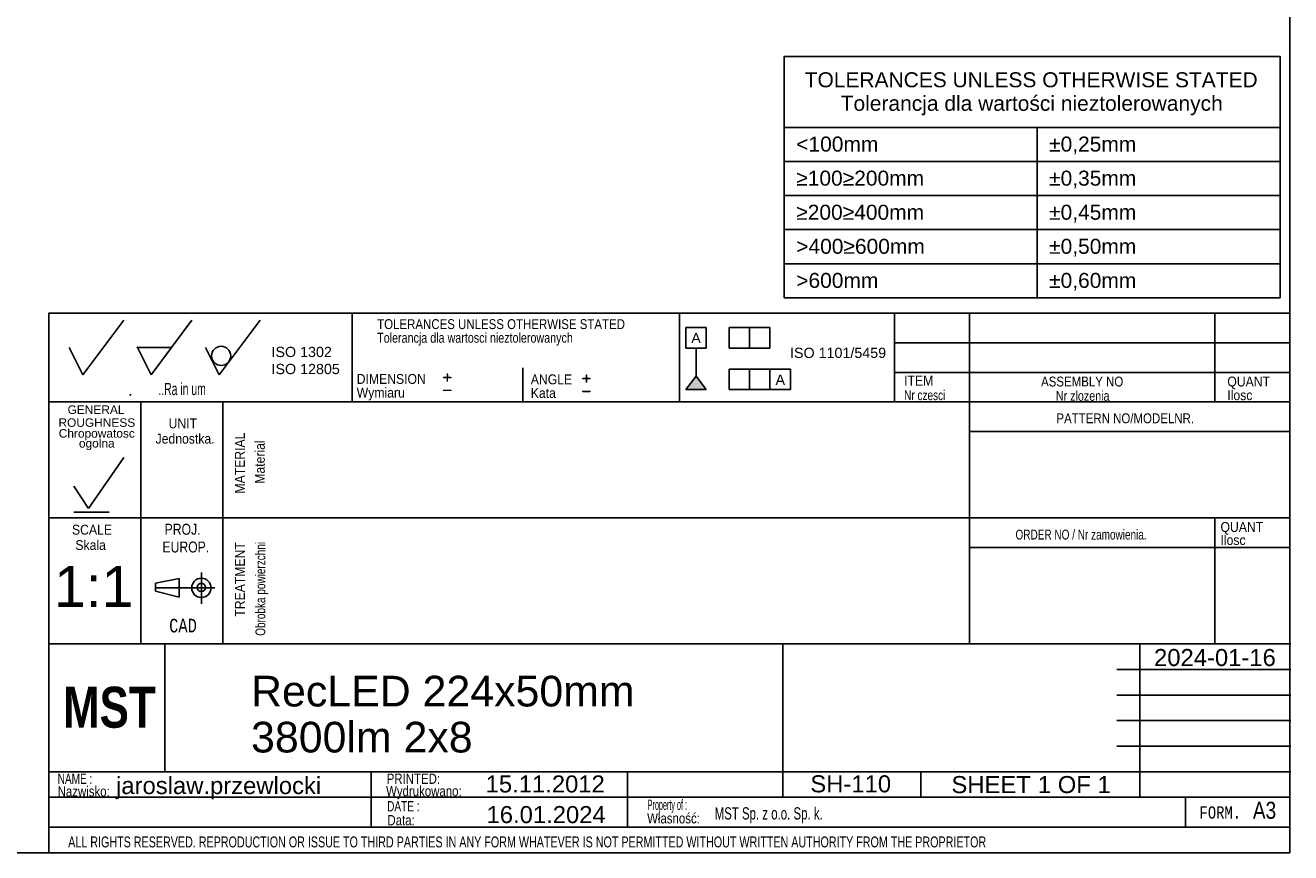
# Model space of a CAD drawing. Header units: millimetres. Extents: x 16 to 406, y 14 to 285.
# Tile 4 of 6: x 220 to 406, y 14 to 135. Entities that reach past the tile are written whole.
import ezdxf
from ezdxf.entities.mleader import LeaderData, LeaderLine
from ezdxf.enums import TextEntityAlignment as Align
from ezdxf.lldxf.tags import DXFTag
from ezdxf.math import Vec2, Vec3

# ---------------------------------------------------------------- set-up
doc = ezdxf.new("R2010")
doc.units = ezdxf.units.MM
for name, color, linetype in [('10', 7, 'Continuous'), ('Default', 7, 'Continuous'), ('FRAME', 7, 'Continuous')]:
    doc.layers.add(name, color=color, linetype=linetype)
doc.styles.add('SEACAD_Arial', font='arial.ttf')
doc.styles.add('SEACAD_Lucida_Console', font='lucon.TTF', dxfattribs={"width": 0.8})
tags = doc.linetypes.add('CENTER2', pattern=[28.575, 19.05, -3.175, 3.175, -3.175]).pattern_tags.tags
tags[10:11] = [DXFTag(74, 4), DXFTag(75, 0), DXFTag(340, '0'), DXFTag(46, 0.0), DXFTag(50, 0.0), DXFTag(44, 0.0), DXFTag(45, 0.0)]
tags[8:9] = [DXFTag(74, 4), DXFTag(75, 0), DXFTag(340, '0'), DXFTag(46, 0.0), DXFTag(50, 0.0), DXFTag(44, 0.0), DXFTag(45, 0.0)]
tags[6:7] = [DXFTag(74, 4), DXFTag(75, 0), DXFTag(340, '0'), DXFTag(46, 0.0), DXFTag(50, 0.0), DXFTag(44, 0.0), DXFTag(45, 0.0)]
tags[4:5] = [DXFTag(74, 4), DXFTag(75, 0), DXFTag(340, '0'), DXFTag(46, 0.0), DXFTag(50, 0.0), DXFTag(44, 0.0), DXFTag(45, 0.0)]

# ---------------------------------------------------------------- blocks, each defined once
blk = doc.blocks.new('SE')
at = {"layer": 'FRAME', "color": 7, "linetype": 'Continuous'}
for p, q in [((331.52, 119.98), (404.23, 119.98)), ((368.6, 119.98), (368.6, 114.98)), ((331.52, 114.98), (404.23, 114.98)), ((368.6, 114.98), (368.6, 109.98)), ((331.52, 109.98), (404.23, 109.98)), ((368.6, 109.98), (368.6, 104.98)), ((331.52, 104.98), (404.23, 104.98)), ((368.6, 104.98), (368.6, 99.98)), ((331.52, 99.98), (404.23, 99.98)), ((368.6, 99.98), (368.6, 94.98))]:
    blk.add_line(p, q, dxfattribs=at)
blk.add_lwpolyline([(331.52, 94.98), (331.52, 130.39), (404.23, 130.39), (404.23, 94.98), (331.52, 94.98)], dxfattribs=at)
at = {"layer": 'FRAME', "color": 7, "linetype": 'Continuous', "style": 'SEACAD_Arial'}
for s, p in [('TOLERANCES UNLESS OTHERWISE STATED', (334.52, 128.06)), ('Tolerancja dla wartości nieztolerowanych', (339.8, 124.61)), ('±0,25mm', (370.36, 118.63)), ('<100mm', (333.28, 118.63)), ('≥100≥200mm', (333.28, 113.63)), ('±0,35mm', (370.36, 113.63)), ('≥200≥400mm', (333.28, 108.63)), ('±0,45mm', (370.36, 108.63)), ('>400≥600mm', (333.28, 103.63)), ('±0,50mm', (370.36, 103.63)), ('>600mm', (333.28, 98.63)), ('±0,60mm', (370.36, 98.63))]:
    blk.add_text(s, height=2.2, dxfattribs=at).set_placement(p, align=Align.TOP_LEFT)
blk = doc.blocks.new('SEANNOT_GROUP22')
at = {"layer": 'Default', "color": 7, "linetype": 'Continuous', "style": 'SEACAD_Arial'}
for s, p in [('RecLED 224x50mm', (253.33, 39.53)), ('3800lm 2x8', (253.33, 32.78))]:
    blk.add_text(s, height=4.5, dxfattribs=at).set_placement(p, align=Align.TOP_LEFT)
blk = doc.blocks.new('SEANNOT_GROUP24')
at = {"layer": 'Default', "color": 7, "linetype": 'Continuous', "style": 'SEACAD_Arial'}
blk.add_text('jaroslaw.przewlocki', height=2.5, dxfattribs=at).set_placement((233.53, 24.68), align=Align.TOP_LEFT)
blk = doc.blocks.new('SEANNOT_GROUP25')
at = {"layer": 'Default', "color": 7, "linetype": 'Continuous', "style": 'SEACAD_Arial'}
blk.add_text('SH-110', height=2.5, dxfattribs=at).set_placement((335.35, 24.93), align=Align.TOP_LEFT)
blk = doc.blocks.new('SEANNOT_GROUP26')
at = {"layer": 'Default', "color": 7, "linetype": 'Continuous', "style": 'SEACAD_Arial'}
blk.add_text('16.01.2024', height=2.5, dxfattribs=at).set_placement((287.86, 20.42), align=Align.TOP_LEFT)
blk = doc.blocks.new('SEANNOT_GROUP27')
at = {"layer": 'Default', "color": 7, "linetype": 'Continuous', "style": 'SEACAD_Arial'}
blk.add_text('1:1', height=6, dxfattribs=at).set_placement((224.43, 55.64), align=Align.TOP_LEFT)
blk = doc.blocks.new('SEANNOT_GROUP28')
at = {"layer": 'Default', "color": 7, "linetype": 'Continuous', "style": 'SEACAD_Arial'}
blk.add_text('15.11.2012', height=2.5, dxfattribs=at).set_placement((287.73, 24.91), align=Align.TOP_LEFT)
blk = doc.blocks.new('SEANNOT_GROUP30')
at = {"layer": 'Default', "color": 7, "linetype": 'Continuous', "style": 'SEACAD_Arial'}
for s, p in [('SHEET ', (356.04, 24.82)), ('1', (368.7, 24.82)), (' OF ', (370.66, 24.82)), ('1', (377.45, 24.82))]:
    blk.add_text(s, height=2.5, dxfattribs=at).set_placement(p, align=Align.TOP_LEFT)
blk = doc.blocks.new('SEANNOT_GROUP31')
at = {"layer": 'Default', "color": 7, "linetype": 'Continuous', "style": 'SEACAD_Arial'}
blk.add_text('2024-01-16', height=2.5, dxfattribs=at).set_placement((385.75, 43.46), align=Align.TOP_LEFT)
blk = doc.blocks.new('_Dot')
at = {"color": 0, "linetype": 'ByBlock', "lineweight": -2}
blk.add_line((-0.5, 0), (-1, 0), dxfattribs=at)
at = {"color": 0, "linetype": 'ByBlock', "const_width": 0.5}
blk.add_lwpolyline([(-0.25, 0, 1), (0.25, 0, 1)], format="xyb", close=True, dxfattribs=at)

msp = doc.modelspace()

# ---------------------------------------------------------------- hatches: boundary and pattern name
at = {"layer": 'Default', "linetype": 'Continuous'}
msp.add_hatch(color=7, dxfattribs=at).paths.add_polyline_path([(318.589, 83.506), (317.089, 81.521), (320.089, 81.521)])

# ---------------------------------------------------------------- linework, layer by layer
at = {"layer": '10', "color": 7, "linetype": 'Continuous'}
for p, q in [((228.666, 83.702), (234.666, 91.702)), ((238.666, 83.702), (244.666, 91.702)), ((248.666, 83.702), (254.666, 91.702)), ((268.166, 92.702), (268.166, 79.702)), ((316.166, 92.702), (316.166, 79.702)), ((347.666, 92.702), (347.666, 79.702)), ((358.666, 92.702), (358.666, 44.202)), ((394.666, 92.702), (394.666, 79.702)), ((226.666, 87.702), (228.666, 83.702)), ((236.666, 87.702), (241.666, 87.702)), ((236.666, 87.702), (238.666, 83.702)), ((246.666, 87.702), (248.666, 83.702)), ((405.666, 88.369), (347.666, 88.369)), ((293.166, 84.702), (293.166, 79.702)), ((405.666, 84.036), (347.666, 84.036)), ((235.541, 80.629), (235.717, 80.835)), ((405.666, 79.702), (223.666, 79.702)), ((237.166, 79.702), (237.166, 44.202)), ((237.166, 79.702), (237.166, 45.702)), ((249.166, 79.702), (249.166, 44.202)), ((405.666, 75.369), (358.666, 75.369)), ((229.469, 64.067), (234.668, 71.572)), ((227.327, 67.349), (229.469, 64.067)), ((227.327, 63.528), (232.526, 63.528)), ((405.666, 62.702), (223.666, 62.702)), ((394.666, 62.702), (394.666, 44.202)), ((405.666, 58.369), (358.666, 58.369)), ((246.041, 54.678), (246.041, 50.07)), ((246.041, 54.678), (246.041, 50.07)), ((239.312, 53.117), (242.798, 53.809)), ((239.312, 51.925), (239.312, 53.117)), ((242.798, 53.809), (242.798, 51.041)), ((242.798, 51.041), (239.312, 51.925)), ((331.291, 44.202), (223.666, 44.202)), ((331.166, 44.202), (223.666, 44.202)), ((240.666, 25.452), (240.666, 44.202)), ((380.291, 44.202), (405.791, 44.202)), ((383.666, 21.702), (383.666, 44.202)), ((380.291, 40.452), (405.791, 40.452)), ((380.291, 36.702), (405.791, 36.702)), ((380.291, 32.952), (405.791, 32.952)), ((380.291, 29.202), (405.791, 29.202)), ((223.666, 25.452), (405.791, 25.452)), ((270.926, 25.414), (270.926, 17.289)), ((308.524, 25.452), (308.524, 17.327)), ((351.541, 25.452), (351.541, 21.702)), ((223.666, 21.702), (380.291, 21.702)), ((390.354, 21.702), (390.354, 17.327)), ((223.666, 17.327), (405.666, 17.327))]:
    msp.add_line(p, q, dxfattribs=at)
at = {"layer": '10', "color": 7, "linetype": 'CENTER2'}
msp.add_line((239.312, 52.425), (248.028, 52.425), dxfattribs=at)
at = {"layer": '10', "color": 7, "linetype": 'Continuous'}
for points in [[(405.666, 13.577), (405.666, 284.577), (15.666, 284.577), (15.666, 13.577), (405.666, 13.577)], [(405.666, 13.577), (405.666, 92.702), (223.666, 92.702), (223.666, 13.577), (405.666, 13.577)], [(331.291, 44.202), (331.291, 21.702), (405.666, 21.702), (405.666, 44.202), (331.291, 44.202)]]:
    msp.add_lwpolyline(points, dxfattribs=at)
for centre, radius in [((248.939, 86.457), 1.402), ((246.041, 52.425), 1.415), ((246.041, 52.484), 0.607)]:
    msp.add_circle(centre, radius, dxfattribs=at)
msp.add_point((236.666, 87.702), dxfattribs=at)
at = {"layer": 'Default', "color": 7, "linetype": 'Continuous'}
for p, q in [((317.089, 87.611), (317.089, 90.611)), ((317.089, 90.611), (320.089, 90.611)), ((320.089, 90.611), (320.089, 87.611)), ((323.424, 87.611), (323.424, 90.611)), ((323.424, 90.611), (329.424, 90.611)), ((326.424, 90.611), (326.424, 87.611)), ((329.424, 90.611), (329.424, 87.611)), ((320.089, 87.611), (317.089, 87.611)), ((318.589, 83.506), (318.589, 87.611)), ((329.424, 87.611), (323.424, 87.611)), ((323.424, 81.521), (323.424, 84.521)), ((323.424, 84.521), (332.424, 84.521)), ((326.424, 84.521), (326.424, 81.521)), ((329.424, 81.521), (329.424, 84.521)), ((332.424, 84.521), (332.424, 81.521)), ((317.089, 81.521), (318.589, 83.506)), ((318.589, 83.506), (320.089, 81.521)), ((320.089, 81.521), (317.089, 81.521)), ((332.424, 81.521), (323.424, 81.521))]:
    msp.add_line(p, q, dxfattribs=at)

# ---------------------------------------------------------------- block references
at = {"layer": 'Default'}
for name in ['SEANNOT_GROUP27', 'SEANNOT_GROUP31', 'SEANNOT_GROUP22', 'SEANNOT_GROUP24', 'SEANNOT_GROUP28', 'SEANNOT_GROUP25', 'SEANNOT_GROUP30', 'SEANNOT_GROUP26']:
    msp.add_blockref(name, (0, 0), dxfattribs=at)
at = {"layer": 'FRAME'}
msp.add_blockref('SE', (0, 0), dxfattribs=at)

# ---------------------------------------------------------------- texts
at = {"layer": '10', "attachment_point": 1}
for s, insert, char_height, width, style in [('{\\farial rounded mt|b0||i0||c0|p34;\\C7;\\H1.45000002;\\W0.83002;TOLERANCES UNLESS OTHERWISE STATED}', (271.823, 91.84), 1.45, 38.61414, 'SEACAD_Arial'), ('{\\farial rounded mt|b0||i0||c0|p34;\\C7;\\H1.45000002;\\W0.77704;Tolerancja dla wartosci nieztolerowanych}', (271.823, 89.84), 1.45, 36.02936, 'SEACAD_Arial'), ('{\\farial rounded mt|b0||i0||c0|p34;\\C7;\\H1.45000002;\\W0.883;DIMENSION}', (268.823, 83.801), 1.45, 10.15001, 'SEACAD_Arial'), ('{\\farial rounded mt|b0||i0||c0|p34;\\C7;\\H1.45000002;\\W0.883;ANGLE}', (294.351, 83.737), 1.45, 6.05218, 'SEACAD_Arial'), ('{\\farial rounded mt|b0||i0||c0|p34;\\C7;\\H1.45000002;\\W0.883;ITEM}', (349.106, 83.545), 1.45, 4.25544, 'SEACAD_Arial'), ('{\\farial rounded mt|b0||i0||c0|p34;\\C7;\\H1.8;\\W0.608;..Ra in um}', (239.73, 82.502), 1.8, 8.92175, 'SEACAD_Arial'), ('{\\farial rounded mt|b0||i0||c0|p34;\\C7;\\H1.45000002;\\W0.883;Wymiaru}', (268.823, 81.801), 1.45, 8.67569, 'SEACAD_Arial'), ('{\\farial rounded mt|b0||i0||c0|p34;\\C7;\\H1.45000002;\\W0.883;Kata}', (294.351, 81.737), 1.45, 5.07501, 'SEACAD_Arial'), ('{\\farial rounded mt|b0||i0||c0|p34;\\C7;\\H1.45000002;\\W0.83002;ASSEMBLY NO}', (369.185, 83.418), 1.45, 12.82936, 'SEACAD_Arial'), ('{\\farial rounded mt|b0||i0||c0|p34;\\C7;\\H1.45000002;\\W0.883;QUANT}', (396.497, 83.418), 1.45, 6.24131, 'SEACAD_Arial'), ('{\\farial rounded mt|b0||i0||c0|p34;\\C7;\\H1.45000002;\\W0.72406;Nr czesci }', (349.106, 81.418), 1.45, 7.78588, 'SEACAD_Arial'), ('{\\farial rounded mt|b0||i0||c0|p34;\\C7;\\H1.45000002;\\W0.77704;Nr zlozenia}', (371.349, 81.319), 1.45, 9.50428, 'SEACAD_Arial'), ('{\\farial rounded mt|b0||i0||c0|p34;\\C7;\\H1.45000002;\\W0.883;Ilosc}', (396.497, 81.418), 1.45, 6.93479, 'SEACAD_Arial'), ('{\\farial rounded mt|b0||i0||c0|p34;\\C7;\\H1.45000002;\\W0.83002;PATTERN NO/MODELNR.}', (371.438, 78.024), 1.45, 21.43479, 'SEACAD_Arial'), ('{\\farial rounded mt|b0||i0||c0|p34;\\C7;\\H1.45000002;\\W0.883;UNIT}', (241.233, 77.275), 1.45, 4.16088, 'SEACAD_Arial'), ('{\\farial rounded mt|b0||i0||c0|p34;\\C7;\\H1.45000002;\\W0.883;Jednostka.}', (239.329, 75.036), 1.45, 8.72628, 'SEACAD_Arial'), ('{\\farial rounded mt|b0||i0||c0|p34;\\C7;\\H1.45000002;\\W0.883;SCALE}', (227.067, 61.69), 1.45, 5.86305, 'SEACAD_Arial'), ('{\\farial rounded mt|b0||i0||c0|p34;\\C7;\\H1.60000002;\\W0.8;PROJ.}', (240.654, 61.826), 1.6, 5.11305, 'SEACAD_Arial'), ('{\\farial rounded mt|b0||i0||c0|p34;\\C7;\\H1.45000002;\\W0.883;QUANT}', (395.497, 62.085), 1.45, 6.24131, 'SEACAD_Arial'), ('{\\farial rounded mt|b0||i0||c0|p34;\\C7;\\H1.45000002;\\W0.883;Skala}', (227.568, 59.436), 1.45, 5.77723, 'SEACAD_Arial'), ('{\\farial rounded mt|b0||i0||c0|p34;\\C7;\\H1.45000002;\\W0.72406;ORDER NO / Nr zamowienia.}', (365.438, 60.97), 1.45, 25.03089, 'SEACAD_Arial'), ('{\\farial rounded mt|b0||i0||c0|p34;\\C7;\\H1.45000002;\\W0.883;Ilosc}', (395.497, 60.165), 1.45, 6.93479, 'SEACAD_Arial'), ('{\\farial rounded mt|b0||i0||c0|p34;\\C7;\\H1.60000002;\\W0.8;EUROP.}', (240.336, 59.22), 1.6, 6.64349, 'SEACAD_Arial'), ('{\\fLucida Console|b0||i0||c0|p34;\\C7;\\H1.99999998;\\W0.8;CAD}', (241.316, 47.895), 2, 4.53334, 'SEACAD_Lucida_Console'), ('{\\farial rounded mt|b0||i0||c0|p34;\\C7;\\H1.5;\\W0.704;NAME :}', (224.968, 25.176), 1.5, 5.5761, 'SEACAD_Arial'), ('{\\farial rounded mt|b0||i0||c0|p34;\\C7;\\H1.5;\\W0.8;PRINTED:}', (273.216, 25.176), 1.5, 8.9879, 'SEACAD_Arial'), ('{\\farial rounded mt|b0||i0||c0|p34;\\C7;\\H1.5;\\W0.8;Nazwisko:}', (224.968, 23.329), 1.5, 7.67838, 'SEACAD_Arial'), ('{\\farial rounded mt|b0||i0||c0|p34;\\C7;\\H1.5;\\W0.8;Wydrukowano:}', (273.128, 23.366), 1.5, 11.43865, 'SEACAD_Arial'), ('{\\farial rounded mt|b0||i0||c0|p34;\\C7;\\H1.5;\\W0.704;DATE :}', (273.282, 21.148), 1.5, 5.2174, 'SEACAD_Arial'), ('{\\farial rounded mt|b0||i0||c0|p34;\\C7;\\H1.5;\\W0.46208;Property of :}', (311.497, 21.358), 1.5, 8.86958, 'SEACAD_Arial'), ('{\\farial rounded mt|b0||i0||c0|p34;\\C7;\\H2.50000002;\\W0.8;A3}', (400.244, 21.047), 2.5, 3.31523, 'SEACAD_Arial'), ('{\\farial rounded mt|b0||i0||c0|p34;\\C7;\\H1.5;\\W0.8;Data:}', (273.325, 19.098), 1.5, 6.19566, 'SEACAD_Arial'), ('{\\farial rounded mt|b0||i0||c0|p34;\\C7;\\H1.5;\\W0.8;Własność:}', (311.414, 19.374), 1.5, 10.89131, 'SEACAD_Arial'), ('{\\farial rounded mt|b0||i0||c0|p34;\\C7;\\H1.8;\\W0.667;MST Sp. z o.o. Sp. k.}', (321.317, 20.244), 1.8, 58.30436, 'SEACAD_Arial'), ('{\\fLucida Console|b0||i0||c0|p34;\\C7;\\H1.8;\\W0.8;FORM.}', (392.416, 20.377), 1.8, 6.80001, 'SEACAD_Lucida_Console'), ('{\\farial rounded mt|b0||i0||c0|p34;\\C7;\\H1.60000002;\\W0.704;ALL RIGHTS RESERVED. REPRODUCTION OR ISSUE TO THIRD PARTIES IN ANY FORM WHATEVER IS NOT PERMITTED WITHOUT WRITTEN AUTHORITY FROM THE PROPRIETOR}', (226.514, 15.955), 1.6, 148.00001, 'SEACAD_Arial')]:
    msp.add_mtext(s, dxfattribs=dict(at, insert=insert, char_height=char_height, width=width, style=style))
at = {"layer": '10', "char_height": 1.25, "attachment_point": 1}
for s, insert, width in [('{\\fArial|b0||i0||c0|p34;\\C7;\\H1.2499998;\\W1.;GENERAL}', (226.419, 79.196), 8.3424), ('{\\fArial|b0||i0||c0|p34;\\C7;\\H1.2499998;\\W1.;ROUGHNESS}', (225.084, 77.302), 11.22283)]:
    msp.add_mtext(s, dxfattribs=dict(at, insert=insert, width=width))
at = {"layer": '10', "insert": (230.703, 74.174), "char_height": 1.25, "width": 11.65265, "attachment_point": 5, "line_spacing_factor": 0.7}
msp.add_mtext('{\\fArial|b0||i0||c0|p34;\\C7;\\H1.24999998;\\W1.;Chropowatosc\\P}{\\fArial|b0||i0||c0|p34;\\C7;\\H1.24999998;\\W1.;ogolna}', dxfattribs=at)
at = {"layer": '10', "char_height": 1.45, "attachment_point": 1, "rotation": 89.99999, "style": 'SEACAD_Arial'}
for s, insert, width in [('{\\farial rounded mt|b0||i0||c0|p34;\\C7;\\H1.45000002;\\W0.883;MATERIAL}', (250.968, 66.261), 8.92066), ('{\\farial rounded mt|b0||i0||c0|p34;\\C7;\\H1.45000002;\\W0.883;Material}', (253.888, 67.703), 7.15315), ('{\\farial rounded mt|b0||i0||c0|p34;\\C7;\\H1.45000002;\\W0.72406;Obrobka powierzchni}', (253.968, 45.395), 17.04755), ('{\\farial rounded mt|b0||i0||c0|p34;\\C7;\\H1.45000002;\\W0.883;TREATMENT}', (250.968, 48.199), 10.87501)]:
    msp.add_mtext(s, dxfattribs=dict(at, insert=insert, width=width))
at = {"layer": 'Default'}
for s, insert, char_height, width, attachment_point in [('{\\fArial CE|b0||i0||c0|p34;\\C7;\\H1.5;\\W1.;A}', (318.583, 89.835), 1.5, 1.40218, 2), ('{\\fArial|b0||i0||c0|p34;\\C7;\\H1.5;\\W1.;ISO 1302 \\P}{\\fArial|b0||i0||c0|p34;\\C7;\\H1.5;\\W1.;ISO 12805}', (256.327, 87.785), 1.5, 10.48633, 1), ('{\\fArial|b0||i0||c0|p34;\\C7;\\H1.5;\\W1.;ISO 1101/5459}', (339.414, 87.653), 1.5, 14.66134, 2), ('{\\fSolid Edge ISO|b0||i0||c0|p34;\\C7;\\H2.5;\\W1.;+\\P}', (281.293, 84.797), 2.5, 1.88245, 1), ('{\\fSolid Edge ISO|b0||i0||c0|p34;\\C7;\\H2.5;\\W1.;+\\P}', (301.686, 84.64), 2.5, 1.88245, 1), ('{\\fArial CE|b0||i0||c0|p34;\\C7;\\H1.5;\\W1.;A}', (330.939, 83.709), 1.5, 1.40218, 2), ('{\\fSolid Edge ISO|b0||i0||c0|p34;\\C7;\\H2.5;\\W1.;-\\P}', (281.293, 82.914), 2.5, 1.88245, 1), ('{\\fSolid Edge ISO|b0||i0||c0|p34;\\C7;\\H2.5;\\W1.;-\\P}', (301.686, 82.758), 2.5, 1.88245, 1)]:
    msp.add_mtext(s, dxfattribs=dict(at, insert=insert, char_height=char_height, width=width, attachment_point=attachment_point))

# ---------------------------------------------------------------- leaders
at = {"layer": 'Default', "color": 7, "linetype": 'Continuous'}
ml = msp.add_multileader_mtext('Standard', dxfattribs=at)
ml.set_content('{\\pxsm0.9;\\fImpact|b0||i0||c0|p34;\\W1.;MST\\P}', color=256)
ml.set_leader_properties()
ml.set_arrow_properties(name='DOT')
ml.build(insert=Vec2(0, 0))
ml.multileader.update_dxf_attribs({"leader_type": 0, "dogleg_length": 0, "arrow_head_size": 6})
ctx = ml.context
ctx.base_point, ctx.char_height, ctx.arrow_head_size = Vec3(223.758, 34.856), 6, 6
ctx.mtext.insert = Vec3(225.758, 37.919)

doc.saveas('drawing.dxf')
